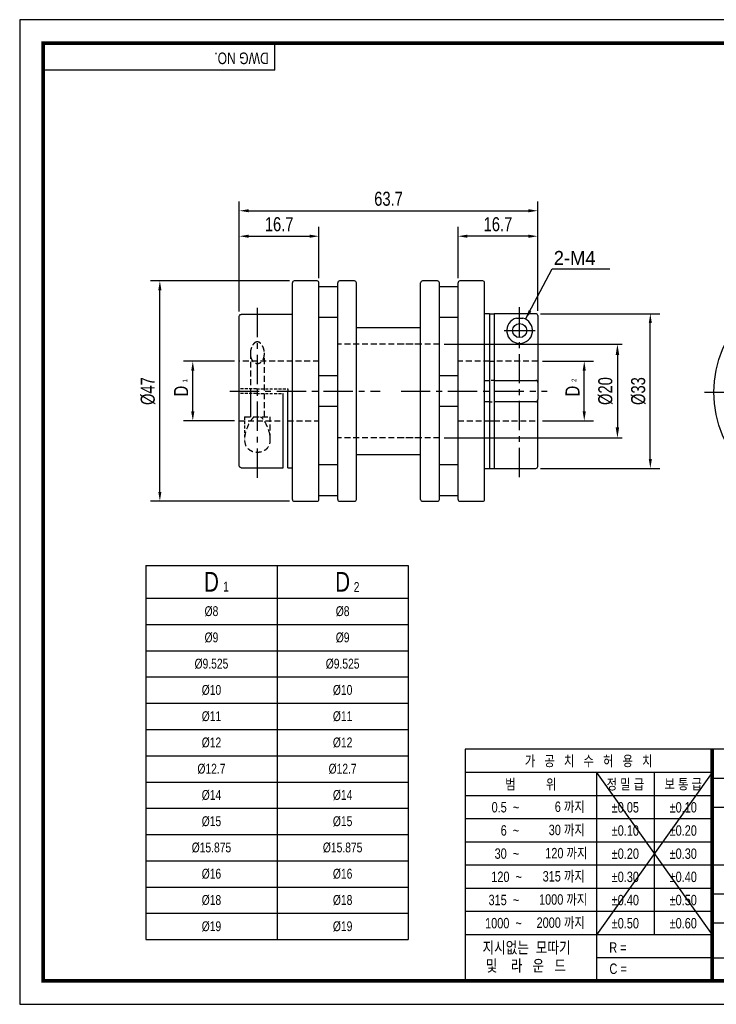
# Model space of a CAD drawing. Header units: millimetres. Extents: x 0 to 297, y 0 to 210.
# Tile 1 of 2: x 0 to 149, y 0 to 210. Entities that reach past the tile are written whole.
import ezdxf
from ezdxf.enums import TextEntityAlignment as Align

# ---------------------------------------------------------------- set-up
doc = ezdxf.new("R2010")
doc.units = ezdxf.units.MM
doc.header["$LTSCALE"] = 5
for name, pattern in [('CENTER', [2, 1.25, -0.25, 0.25, -0.25]), ('CENTER2', [1.125, 0.75, -0.125, 0.125, -0.125]), ('DASHED', [0.75, 0.5, -0.25]), ('HIDDEN', [0.375, 0.25, -0.125]), ('HIDDEN2', [0.1875, 0.125, -0.0625]), ('PHANTOM2', [1.25, 0.625, -0.125, 0.125, -0.125, 0.125, -0.125])]:
    doc.linetypes.add(name, pattern=pattern)
doc.layers.get('0').update_dxf_attribs({"linetype": 'CONTINUOUS'})
doc.layers.get('Defpoints').update_dxf_attribs({"linetype": 'CONTINUOUS'})
for name, color, linetype in [('BM', 2, 'CONTINUOUS'), ('C', 1, 'CENTER2'), ('CT', 1, 'CENTER'), ('D', 7, 'CONTINUOUS'), ('DIM', 7, 'CONTINUOUS'), ('H', 3, 'HIDDEN'), ('HD', 4, 'DASHED'), ('P', 4, 'PHANTOM2')]:
    doc.layers.add(name, color=color, linetype=linetype)
doc.styles.get("Standard").update_dxf_attribs({"font": 'Gulim.ttf', "width": 0.8, "height": 3})
doc.dimstyles.new('LIM', dxfattribs={"dimtxt": 2, "dimasz": 2, "dimexe": 2, "dimexo": 1, "dimgap": 1, "dimtad": 1, "dimdec": 3, "dimzin": 9, "dimdsep": 46, "dimtxsty": 'Standard', "dimcen": 3, "dimclrd": 1, "dimclre": 1, "dimadec": 0, "dimazin": 0, "dimtfac": 1, "dimtdec": 3, "dimtmove": 0, "dimatfit": 3, "dimfxl": 0, "dimtolj": 1, "dimtzin": 0, "dimarcsym": 0})
doc.dimstyles.get("Standard").update_dxf_attribs({"dimtxt": 0.18, "dimasz": 0.18, "dimexe": 0.18, "dimexo": 0.0625, "dimgap": 0.09, "dimtad": 0, "dimtih": 1, "dimtoh": 1, "dimdec": 4, "dimzin": 0, "dimdsep": 46, "dimtxsty": 'Standard', "dimcen": 0.09, "dimadec": 0, "dimazin": 0, "dimtfac": 1, "dimtdec": 4, "dimtofl": 0, "dimtmove": 0, "dimatfit": 3, "dimfxl": 0, "dimtolj": 1, "dimtzin": 0, "dimarcsym": 0})

# ---------------------------------------------------------------- blocks, each defined once
blk = doc.blocks.new('*D34')
at = {"layer": 'Defpoints', "color": 0}
for p in [(63.88, 163.82), (63.88, 153.89), (46.88, 146.79)]:
    blk.add_point(p, dxfattribs=at)
at = {"layer": 'DIM', "color": 1, "lineweight": -2}
for p, q in [((46.88, 147.79), (46.88, 165.82)), ((48.88, 163.82), (61.88, 163.82)), ((63.88, 154.89), (63.88, 165.82))]:
    blk.add_line(p, q, dxfattribs=at)
at = {"layer": 'DIM', "color": 1}
for points in [[(48.88, 164.15), (48.88, 163.48), (46.88, 163.82)], [(61.88, 164.15), (61.88, 163.48), (63.88, 163.82)]]:
    blk.add_solid(points, dxfattribs=at)
at = {"layer": 'DIM', "color": 0, "insert": (55.38, 166.36), "char_height": 3, "attachment_point": 5}
blk.add_mtext('\\A1;16.7', dxfattribs=at)
blk = doc.blocks.new('*D35')
at = {"layer": 'Defpoints', "color": 0}
for p in [(110.58, 169.25), (46.88, 146.79), (110.58, 146.89)]:
    blk.add_point(p, dxfattribs=at)
at = {"layer": 'DIM', "color": 1, "lineweight": -2}
for p, q in [((46.88, 147.79), (46.88, 171.25)), ((110.58, 147.89), (110.58, 171.25)), ((48.88, 169.25), (108.58, 169.25))]:
    blk.add_line(p, q, dxfattribs=at)
at = {"layer": 'DIM', "color": 1}
for points in [[(48.88, 169.58), (48.88, 168.92), (46.88, 169.25)], [(108.58, 169.58), (108.58, 168.92), (110.58, 169.25)]]:
    blk.add_solid(points, dxfattribs=at)
at = {"layer": 'DIM', "color": 0, "insert": (78.73, 171.79), "char_height": 3, "attachment_point": 5}
blk.add_mtext('\\A1;63.7', dxfattribs=at)
blk = doc.blocks.new('*D36')
at = {"layer": 'Defpoints', "color": 0}
for p in [(36.95, 137.14), (46.88, 137.14), (46.88, 124.44)]:
    blk.add_point(p, dxfattribs=at)
at = {"layer": 'DIM', "color": 1, "lineweight": -2}
for p, q in [((45.88, 137.14), (34.95, 137.14)), ((36.95, 126.44), (36.95, 135.14)), ((45.88, 124.44), (34.95, 124.44))]:
    blk.add_line(p, q, dxfattribs=at)
at = {"layer": 'DIM', "color": 1}
for points in [[(36.61, 135.14), (37.28, 135.14), (36.95, 137.14)], [(36.61, 126.44), (37.28, 126.44), (36.95, 124.44)]]:
    blk.add_solid(points, dxfattribs=at)
at = {"layer": 'DIM', "color": 0, "insert": (34.44, 130.79), "char_height": 3, "attachment_point": 5, "rotation": 90}
blk.add_mtext('\\A1;D', dxfattribs=at)
blk = doc.blocks.new('*D37')
at = {"layer": 'Defpoints', "color": 0}
for p in [(29.92, 154.29), (58.61, 154.29), (58.61, 107.29)]:
    blk.add_point(p, dxfattribs=at)
at = {"layer": 'DIM', "color": 1, "lineweight": -2}
for p, q in [((57.61, 154.29), (27.92, 154.29)), ((29.92, 109.29), (29.92, 152.29)), ((57.61, 107.29), (27.92, 107.29))]:
    blk.add_line(p, q, dxfattribs=at)
at = {"layer": 'DIM', "color": 1}
for points in [[(29.59, 152.29), (30.25, 152.29), (29.92, 154.29)], [(29.59, 109.29), (30.25, 109.29), (29.92, 107.29)]]:
    blk.add_solid(points, dxfattribs=at)
at = {"layer": 'DIM', "color": 0, "insert": (27.38, 130.79), "char_height": 3, "attachment_point": 5, "rotation": 90}
blk.add_mtext('\\A1;%%c47', dxfattribs=at)
blk = doc.blocks.new('*D38')
at = {"layer": 'Defpoints', "color": 0}
for p in [(93.58, 163.82), (93.58, 153.89), (110.58, 146.89)]:
    blk.add_point(p, dxfattribs=at)
at = {"layer": 'DIM', "color": 1, "lineweight": -2}
for p, q in [((93.58, 154.89), (93.58, 165.82)), ((108.58, 163.82), (95.58, 163.82)), ((110.58, 147.89), (110.58, 165.82))]:
    blk.add_line(p, q, dxfattribs=at)
at = {"layer": 'DIM', "color": 1}
for points in [[(95.58, 164.15), (95.58, 163.48), (93.58, 163.82)], [(108.58, 164.15), (108.58, 163.48), (110.58, 163.82)]]:
    blk.add_solid(points, dxfattribs=at)
at = {"layer": 'DIM', "color": 0, "insert": (102.08, 166.36), "char_height": 3, "attachment_point": 5}
blk.add_mtext('\\A1;16.7', dxfattribs=at)
blk = doc.blocks.new('*D39')
at = {"layer": 'Defpoints', "color": 0}
for p in [(110.58, 137.14), (120.5, 137.14), (110.58, 124.44)]:
    blk.add_point(p, dxfattribs=at)
at = {"layer": 'DIM', "color": 1, "lineweight": -2}
for p, q in [((111.58, 137.14), (122.5, 137.14)), ((120.5, 126.44), (120.5, 135.14)), ((111.58, 124.44), (122.5, 124.44))]:
    blk.add_line(p, q, dxfattribs=at)
at = {"layer": 'DIM', "color": 1}
for points in [[(120.16, 135.14), (120.83, 135.14), (120.5, 137.14)], [(120.16, 126.44), (120.83, 126.44), (120.5, 124.44)]]:
    blk.add_solid(points, dxfattribs=at)
at = {"layer": 'DIM', "color": 0, "insert": (117.99, 130.79), "char_height": 3, "attachment_point": 5, "rotation": 90}
blk.add_mtext('\\A1;D', dxfattribs=at)
blk = doc.blocks.new('*D40')
at = {"layer": 'Defpoints', "color": 0}
for p in [(110.18, 147.29), (134.6, 147.29), (110.18, 114.29)]:
    blk.add_point(p, dxfattribs=at)
at = {"layer": 'DIM', "color": 1, "lineweight": -2}
for p, q in [((111.18, 147.29), (136.6, 147.29)), ((134.6, 116.29), (134.6, 145.29)), ((111.18, 114.29), (136.6, 114.29))]:
    blk.add_line(p, q, dxfattribs=at)
at = {"layer": 'DIM', "color": 1}
for points in [[(134.27, 145.29), (134.93, 145.29), (134.6, 147.29)], [(134.27, 116.29), (134.93, 116.29), (134.6, 114.29)]]:
    blk.add_solid(points, dxfattribs=at)
at = {"layer": 'DIM', "color": 0, "insert": (132.06, 130.79), "char_height": 3, "attachment_point": 5, "rotation": 90}
blk.add_mtext('\\A1;%%c33', dxfattribs=at)
blk = doc.blocks.new('*D41')
at = {"layer": 'D', "color": 1, "lineweight": -2}
for p, q in [((90.58, 140.79), (128.58, 140.79)), ((127.58, 138.49), (127.58, 123.09)), ((90.58, 120.79), (128.58, 120.79))]:
    blk.add_line(p, q, dxfattribs=at)
at = {"layer": 'D', "color": 1}
for points in [[(127.2, 138.49), (127.96, 138.49), (127.58, 140.79)], [(127.2, 123.09), (127.96, 123.09), (127.58, 120.79)]]:
    blk.add_solid(points, dxfattribs=at)
at = {"layer": 'Defpoints', "color": 0}
for p in [(89.58, 140.79), (89.58, 120.79), (127.58, 120.79)]:
    blk.add_point(p, dxfattribs=at)
at = {"layer": 'D', "color": 0, "insert": (125.04, 130.79), "char_height": 3, "attachment_point": 5, "rotation": 90}
blk.add_mtext('\\A1;%%C20', dxfattribs=at)

msp = doc.modelspace()

# ---------------------------------------------------------------- linework, layer by layer
for p, q in [((54.43705, 199.23234), (54.43705, 205)), ((54.43705, 199.23234), (5, 199.23234)), ((26.9309, 93.61227), (82.9309, 93.61227)), ((26.9309, 93.61227), (26.9309, 13.81227)), ((82.9309, 93.61227), (82.9309, 13.81227)), ((95.07575, 54.43705), (95.07575, 5)), ((147.8086, 54.43705), (95.07575, 54.43705)), ((292, 54.43705), (147.8086, 54.43705)), ((147.8086, 54.43705), (147.8086, 5)), ((147.8086, 49.42948), (95.07575, 49.42948)), ((147.8086, 49.42948), (123.09008, 14.82355)), ((123.09008, 49.42948), (147.8086, 14.82355)), ((123.09008, 49.42948), (123.09008, 5)), ((135.44934, 49.42948), (135.44934, 14.82355)), ((147.8086, 48.25742), (292, 48.25742)), ((147.8086, 44.48577), (95.07575, 44.48577)), ((147.8086, 42.07779), (292, 42.07779)), ((147.8086, 39.54207), (95.07575, 39.54207)), ((147.8086, 34.59837), (95.07575, 34.59837)), ((147.8086, 29.65466), (95.07575, 29.65466)), ((147.8086, 29.71852), (292, 29.71852)), ((147.8086, 24.71096), (95.07575, 24.71096)), ((147.8086, 23.53889), (221.96418, 23.53889)), ((147.8086, 19.76725), (95.07575, 19.76725)), ((147.8086, 17.35926), (292, 17.35926)), ((147.8086, 14.82355), (95.07575, 14.82355)), ((26.9309, 13.81227), (82.9309, 13.81227)), ((147.8086, 9.87984), (123.09008, 9.87984)), ((147.8086, 9.87984), (221.96418, 9.87984))]:
    msp.add_line(p, q)
at = {"color": 4}
for p, q in [((54.9309, 93.61227), (54.9309, 13.81227)), ((26.9309, 86.61227), (82.9309, 86.61227))]:
    msp.add_line(p, q, dxfattribs=at)
at = {"color": 1}
for p, q in [((26.9309, 81.01227), (82.9309, 81.01227)), ((26.9309, 75.41227), (82.9309, 75.41227)), ((26.9309, 69.81227), (82.9309, 69.81227)), ((26.9309, 64.21227), (82.9309, 64.21227)), ((26.9309, 58.61227), (82.9309, 58.61227)), ((26.9309, 53.01227), (82.9309, 53.01227)), ((26.9309, 47.41227), (82.9309, 47.41227)), ((26.9309, 41.81227), (82.9309, 41.81227)), ((26.9309, 36.21227), (82.9309, 36.21227)), ((26.9309, 30.61227), (82.9309, 30.61227)), ((26.9309, 25.01227), (82.9309, 25.01227)), ((26.9309, 19.41227), (82.9309, 19.41227))]:
    msp.add_line(p, q, dxfattribs=at)
msp.add_lwpolyline([(297, 210), (0, 210), (0, 0), (297, 0)], close=True)
msp.add_lwpolyline([(292, 205, 0.8, 0.8, 0), (5, 205, 0.8, 0.8, 0), (5, 5, 0.8, 0.8, 0), (292, 5, 0.8, 0.8, 0)], format="xyseb", close=True)
at = {"const_width": 0.82395}
msp.add_lwpolyline([(147.8086, 5), (147.8086, 54.43705)], dxfattribs=at)
at = {"layer": 'BM', "linetype": 'Continuous'}
for p, q in [((58.20853, 107.69318), (58.20853, 153.89318)), ((63.4752, 154.29318), (58.60853, 154.29318)), ((63.8752, 107.69318), (63.8752, 153.89318)), ((67.8752, 107.69318), (67.8752, 153.89318)), ((71.4752, 154.29318), (68.2752, 154.29318)), ((71.8752, 107.69318), (71.8752, 153.89318)), ((85.5752, 107.69318), (85.5752, 153.89318)), ((89.1752, 154.29318), (85.9752, 154.29318)), ((89.5752, 107.69318), (89.5752, 153.89318)), ((93.5752, 107.69318), (93.5752, 153.89318)), ((98.84187, 154.29318), (93.9752, 154.29318)), ((99.24187, 107.69318), (99.24187, 153.89318)), ((67.8752, 153.04318), (63.8752, 153.04318)), ((93.5752, 153.04318), (89.5752, 153.04318)), ((58.20853, 147.13529), (47.2752, 147.13529)), ((100.24187, 147.29318), (99.24187, 147.29318)), ((100.24187, 147.29318), (100.24187, 133.07037)), ((100.24187, 147.29318), (101.24187, 147.29318)), ((110.1752, 147.29318), (101.24187, 147.29318)), ((101.24187, 147.29318), (101.24187, 133.07037)), ((46.8752, 114.79423), (46.8752, 146.79213)), ((63.8752, 146.54318), (67.8752, 146.54318)), ((89.5752, 146.54318), (93.5752, 146.54318)), ((106.02756, 146.34953), (107.39284, 146.34953)), ((110.5752, 146.89299), (110.5752, 132.5942)), ((85.5752, 144.29318), (71.8752, 144.29318)), ((85.5752, 144.29318), (81.389, 144.29318)), ((100.24187, 137.14318), (101.24187, 137.14318)), ((67.8752, 134.04318), (63.8752, 134.04318)), ((93.5752, 134.04318), (89.5752, 134.04318)), ((99.24187, 133.07037), (100.24187, 133.07037)), ((100.24187, 133.07037), (100.24187, 128.51599)), ((101.24187, 133.07037), (110.1752, 133.07037)), ((101.24187, 133.07037), (101.24187, 128.51599)), ((110.5752, 132.5942), (110.5752, 128.99216)), ((56.20853, 114.45107), (56.20853, 130.29318)), ((57.20853, 114.45107), (57.20853, 130.79318)), ((100.24187, 128.51599), (99.24187, 128.51599)), ((100.24187, 128.51599), (100.24187, 114.29318)), ((110.1752, 128.51599), (101.24187, 128.51599)), ((101.24187, 128.51599), (101.24187, 114.29318)), ((110.5752, 114.69318), (110.5752, 128.99216)), ((63.8752, 127.54318), (67.8752, 127.54318)), ((89.5752, 127.54318), (93.5752, 127.54318)), ((100.24187, 124.44318), (101.24187, 124.44318)), ((71.8752, 117.29318), (85.5752, 117.29318)), ((81.389, 117.29318), (85.5752, 117.29318)), ((47.2752, 114.45107), (56.20853, 114.45107)), ((57.20853, 114.45107), (58.20853, 114.45107)), ((67.8752, 115.04318), (63.8752, 115.04318)), ((93.5752, 115.04318), (89.5752, 115.04318)), ((99.24187, 114.29318), (100.24187, 114.29318)), ((100.24187, 114.29318), (101.24187, 114.29318)), ((101.24187, 114.29318), (110.1752, 114.29318)), ((58.60853, 107.29318), (63.4752, 107.29318)), ((63.8752, 108.54318), (67.8752, 108.54318)), ((68.2752, 107.29318), (71.4752, 107.29318)), ((85.9752, 107.29318), (89.1752, 107.29318)), ((89.5752, 108.54318), (93.5752, 108.54318)), ((93.9752, 107.29318), (98.84187, 107.29318))]:
    msp.add_line(p, q, dxfattribs=at)
at = {"layer": 'BM', "linetype": 'HIDDEN2'}
for p, q in [((101.24187, 133.07037), (100.24187, 133.07037)), ((50.55634, 131.29318), (46.8752, 131.29318)), ((50.55634, 130.29318), (46.8752, 130.29318)), ((50.55634, 131.29318), (57.20853, 131.29318)), ((50.55634, 130.29318), (56.20853, 130.29318)), ((57.20853, 131.29318), (57.20853, 130.79318)), ((100.24187, 128.51599), (101.24187, 128.51599))]:
    msp.add_line(p, q, dxfattribs=at)
at = {"layer": 'BM', "linetype": 'Continuous'}
for centre, radius in [((171.65342, 130.5291), 23.5), ((106.7102, 143.6856), 1.5)]:
    msp.add_circle(centre, radius, dxfattribs=at)
for centre, radius, start, end in [((58.60853, 153.89318), 0.4, 90, 180), ((63.4752, 153.89318), 0.4, 0, 90), ((68.2752, 153.89318), 0.4, 90, 180), ((71.4752, 153.89318), 0.4, 0, 90), ((85.9752, 153.89318), 0.4, 90, 180), ((89.1752, 153.89318), 0.4, 0, 90), ((93.9752, 153.89318), 0.4, 90, 180), ((98.84187, 153.89318), 0.4, 0, 90), ((110.17511, 146.89309), 0.40009, 359.9862927, 89.9867344), ((106.7102, 143.6856), 2.75, 104.3729155, 75.6270845), ((110.1752, 114.69318), 0.4, 270, 0), ((58.60853, 107.69318), 0.4, 180, 270), ((63.4752, 107.69318), 0.4, 270, 0), ((68.2752, 107.69318), 0.4, 180, 270), ((71.4752, 107.69318), 0.4, 270, 0), ((85.9752, 107.69318), 0.4, 180, 270), ((89.1752, 107.69318), 0.4, 270, 0), ((93.9752, 107.69318), 0.4, 180, 270), ((98.84187, 107.69318), 0.4, 270, 0)]:
    msp.add_arc(centre, radius, start, end, dxfattribs=at)
for points, knots in [([(46.8752, 146.79213), (46.8752, 146.85982), (46.89809, 146.93529), (46.99377, 147.03903), (47.03657, 147.07178), (47.14442, 147.1204), (47.20867, 147.13529), (47.2752, 147.13529)], [0, 0, 0, 0, 0.5, 0.5, 0.75, 0.75, 1, 1, 1, 1]), ([(110.5752, 132.5942), (110.5752, 132.707), (110.55232, 132.81693), (110.45664, 132.95372), (110.41383, 132.99441), (110.30598, 133.0532), (110.24173, 133.07037), (110.1752, 133.07037)], [0, 0, 0, 0, 0.5, 0.5, 0.75, 0.75, 1, 1, 1, 1]), ([(110.1752, 128.51599), (110.24183, 128.51599), (110.30612, 128.53321), (110.41393, 128.59203), (110.45677, 128.63275), (110.55263, 128.77004), (110.5752, 128.87996), (110.5752, 128.99216)], [0, 0, 0, 0, 0.25, 0.25, 0.5, 0.5, 1, 1, 1, 1]), ([(47.2752, 114.45107), (47.20857, 114.45107), (47.14428, 114.466), (47.03648, 114.51465), (46.99363, 114.54742), (46.89778, 114.65152), (46.8752, 114.7269), (46.8752, 114.79423)], [0, 0, 0, 0, 0.25, 0.25, 0.5, 0.5, 1, 1, 1, 1])]:
    msp.add_open_spline(points, degree=3, knots=knots, dxfattribs=at)
at = {"layer": 'C'}
msp.add_line((147.8086, 49.42948), (147.8086, 49.39613), dxfattribs=at)
at = {"layer": 'CT'}
for p, q in [((50.74016, 112.29318), (50.74016, 149.2856)), ((106.7102, 112.4435), (106.7102, 149.43592)), ((44.8752, 130.79318), (76.94344, 130.79318)), ((81.389, 130.79318), (112.5752, 130.79318)), ((146.15342, 130.5291), (197.15342, 130.5291))]:
    msp.add_line(p, q, dxfattribs=at)
at = {"layer": 'D', "color": 1}
msp.add_line((103.4102, 143.6856), (110.0102, 143.6856), dxfattribs=at)
at = {"layer": 'H'}
msp.add_line((147.8086, 49.31275), (147.8086, 49.27106), dxfattribs=at)
at = {"layer": 'HD', "linetype": 'HIDDEN'}
for p, q in [((85.5752, 140.79318), (67.8752, 140.79318)), ((89.5752, 140.79318), (81.389, 140.79318)), ((49.2402, 138.93184), (49.2402, 125.29318)), ((52.2402, 125.29318), (52.2402, 138.93184)), ((63.8752, 137.14318), (46.8752, 137.14318)), ((100.24187, 137.14318), (93.5752, 137.14318)), ((110.5752, 137.14318), (101.24187, 137.14318)), ((49.2402, 130.29318), (49.2402, 125.29318)), ((52.2402, 125.29318), (52.2402, 130.29318)), ((46.8752, 124.44318), (56.20853, 124.44318)), ((47.9902, 125.29318), (53.4902, 125.29318)), ((53.4902, 120.50587), (53.4902, 125.29318)), ((57.20853, 124.44318), (63.8752, 124.44318)), ((93.5752, 124.44318), (100.24187, 124.44318)), ((101.24187, 124.44318), (110.5752, 124.44318)), ((85.5752, 120.79318), (67.8752, 120.79318)), ((89.5752, 120.79318), (81.389, 120.79318))]:
    msp.add_line(p, q, dxfattribs=at)
at = {"layer": 'HD', "linetype": 'HIDDEN2'}
msp.add_line((47.9902, 125.29318), (47.9902, 120.50261), dxfattribs=at)
at = {"layer": 'HD', "linetype": 'HIDDEN'}
for points, knots in [([(50.73297, 141.28637), (50.83576, 141.27669), (50.97816, 141.26104), (51.17273, 141.16876), (51.34557, 141.05298), (51.52211, 140.88569), (51.73153, 140.61605), (51.92996, 140.25724), (52.09711, 139.79992), (52.20485, 139.31256), (52.24419, 138.81772), (52.21498, 138.33599), (52.12488, 137.9211), (51.98704, 137.56825), (51.83189, 137.30052), (51.65164, 137.08177), (51.46873, 136.92048), (51.27388, 136.80061), (51.07522, 136.7192), (50.86455, 136.67542), (50.65555, 136.67046), (50.45593, 136.70274), (50.2693, 136.76492), (50.09411, 136.8569), (49.91205, 136.98923), (49.73515, 137.16878), (49.55574, 137.42188), (49.40669, 137.73149), (49.28525, 138.13694), (49.22393, 138.60514), (49.23775, 139.1279), (49.32557, 139.64641), (49.47087, 140.09625), (49.64902, 140.47063), (49.82173, 140.7365), (50.00214, 140.94474), (50.20016, 141.11707), (50.45061, 141.25749), (50.6361, 141.27747), (50.73297, 141.28637)], [0, 0, 0, 0, 0.02324113, 0.037778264, 0.052341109, 0.075254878, 0.098219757, 0.137814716, 0.177476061, 0.21964538, 0.261805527, 0.300358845, 0.338862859, 0.36636856, 0.393839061, 0.415093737, 0.436324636, 0.453933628, 0.471529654, 0.489219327, 0.506904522, 0.522969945, 0.53904139, 0.555403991, 0.571776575, 0.594620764, 0.617493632, 0.648335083, 0.679221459, 0.721916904, 0.764664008, 0.808526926, 0.852378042, 0.882297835, 0.91217978, 0.931646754, 0.951080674, 0.978104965, 1, 1, 1, 1]), ([(50.05756, 125.29318), (49.67663, 125.01708), (49.41306, 124.64642), (48.94379, 123.8941), (48.75269, 123.50761), (48.26362, 122.33978), (48.05157, 121.55428), (47.95058, 120.06445), (48.06698, 119.3382), (48.71752, 118.48074), (49.01743, 118.23277), (49.79355, 117.87803), (50.25715, 117.7801), (51.19992, 117.77699), (51.67499, 117.87527), (52.44696, 118.22289), (52.75436, 118.47203), (53.4138, 119.33375), (53.5292, 120.04725), (53.43101, 121.54814), (53.22133, 122.32681), (52.73041, 123.5022), (52.53715, 123.89305), (52.06835, 124.64499), (51.80271, 125.01785), (51.42284, 125.29318)], [0, 0, 0, 0, 0.0625, 0.0625, 0.125, 0.125, 0.25, 0.25, 0.375, 0.375, 0.4375, 0.4375, 0.5, 0.5, 0.5625, 0.5625, 0.625, 0.625, 0.75, 0.75, 0.875, 0.875, 0.9375, 0.9375, 1, 1, 1, 1])]:
    msp.add_open_spline(points, degree=3, knots=knots, dxfattribs=at)
at = {"layer": 'P'}
msp.add_line((147.8086, 49.22104), (147.8086, 49.16267), dxfattribs=at)

# ---------------------------------------------------------------- texts
at = {"color": 0}
for s, insert, char_height, width, attachment_point in [('D', (40.9309, 90.11227), 4.2, 28, 5), ('D', (68.9309, 90.11227), 4.2, 28, 5), ('1', (43.42672, 90.13716), 2.1, 6.3, 1), ('2', (71.2971, 90.0567), 2.1, 3.36, 1), ('%%c8', (40.9309, 83.81227), 2.1, 28, 5), ('%%c8', (68.9309, 83.81227), 2.1, 28, 5), ('%%c9', (40.9309, 78.21227), 2.1, 28, 5), ('%%c9', (68.9309, 78.21227), 2.1, 28, 5), ('%%c9.525', (40.9309, 72.61227), 2.1, 28, 5), ('%%c9.525', (68.9309, 72.61227), 2.1, 28, 5), ('%%c10', (40.9309, 67.01227), 2.1, 28, 5), ('%%c10', (68.9309, 67.01227), 2.1, 28, 5), ('%%c11', (40.9309, 61.41227), 2.1, 28, 5), ('%%c11', (68.9309, 61.41227), 2.1, 28, 5), ('%%c12', (40.9309, 55.81227), 2.1, 28, 5), ('%%c12', (68.9309, 55.81227), 2.1, 28, 5), ('%%c12.7', (40.9309, 50.21227), 2.1, 28, 5), ('%%c12.7', (68.9309, 50.21227), 2.1, 28, 5), ('%%c14', (40.9309, 44.61227), 2.1, 28, 5), ('%%c14', (68.9309, 44.61227), 2.1, 28, 5), ('%%c15', (40.9309, 39.01227), 2.1, 28, 5), ('%%c15', (68.9309, 39.01227), 2.1, 28, 5), ('%%c15.875', (40.9309, 33.41227), 2.1, 28, 5), ('%%c15.875', (68.9309, 33.41227), 2.1, 28, 5), ('%%c16', (40.9309, 27.81227), 2.1, 28, 5), ('%%c16', (68.9309, 27.81227), 2.1, 28, 5), ('%%c18', (40.9309, 22.21227), 2.1, 28, 5), ('%%c18', (68.9309, 22.21227), 2.1, 28, 5), ('%%c19', (40.9309, 16.61227), 2.1, 28, 5), ('%%c19', (68.9309, 16.61227), 2.1, 28, 5)]:
    msp.add_mtext(s, dxfattribs=dict(at, insert=insert, char_height=char_height, width=width, attachment_point=attachment_point))
at = {"layer": 'D', "width": 0.8}
msp.add_text('DWG NO.', height=2.471852, rotation=180, dxfattribs=at).set_placement((53.16809, 203.00065))
for s, height, p in [('가   공   치   수   허   용   치', 2.2246672, (121.44218, 51.93326)), ('범          위', 2.2246672, (109.08292, 46.95763)), ('정 밀 급', 2.224667, (129.26971, 46.95763)), ('보 통 급', 2.224667, (141.62897, 46.95763)), ('%%p0.05', 2.224667, (129.26971, 42.01392)), ('%%p0.10', 2.224667, (141.62897, 42.01392)), ('%%p0.10', 2.224667, (129.26971, 37.07022)), ('%%p0.20', 2.224667, (141.62897, 37.07022)), ('%%p0.20', 2.224667, (129.26971, 32.12651)), ('%%p0.30', 2.224667, (141.62897, 32.12651)), ('%%p0.30', 2.224667, (129.26971, 27.18281)), ('%%p0.40', 2.224667, (141.62897, 27.18281)), ('%%p0.40', 2.224667, (129.26971, 22.2391)), ('%%p0.50', 2.224667, (141.62897, 22.2391)), ('%%p0.50', 2.224667, (129.26971, 17.2954)), ('%%p0.60', 2.224667, (141.62897, 17.2954))]:
    msp.add_text(s, height=height, dxfattribs=at).set_placement(p, align=Align.MIDDLE)
at = {"layer": 'D', "linetype": 'ByBlock', "width": 0.8}
for s, height, p in [('지시없는  모따기', 2.471852, (98.78304, 10.86753)), ('및    라   운   드', 2.4718525, (99.46232, 6.99683))]:
    msp.add_text(s, height=height, dxfattribs=at).set_placement(p)
at = {"layer": 'D', "width": 0.8}
for s, p in [('R = ', (125.83895, 10.9999)), ('C = ', (125.87797, 6.47764))]:
    msp.add_text(s, height=2.224667, dxfattribs=at).set_placement(p)
at = {"layer": 'D', "char_height": 2.224667, "attachment_point": 6}
for s, insert, width in [('0.5  ~', (106.61106, 42.01392), 8.2310624), ('6 까지', (120.61823, 42.01392), 9.8035318), ('6  ~', (106.61106, 37.07022), 8.2310216), ('30 까지', (120.61823, 37.07022), 9.8034906), ('120 까지', (121.17583, 32.12651), 12.6524242), ('30  ~', (106.61106, 32.12651), 8.2310216), ('120  ~', (107.1976, 27.18281), 8.9379913), ('315 까지', (120.61823, 27.18281), 12.0977814), ('315  ~', (106.61106, 22.2391), 9.885083), ('1000 까지', (121.14261, 22.2391), 13.3822846), ('2000 까지', (120.61823, 17.2954), 12.974319), ('1000  ~', (107.17041, 17.2954), 14.528725)]:
    msp.add_mtext(s, dxfattribs=dict(at, insert=insert, width=width))
at = {"layer": 'DIM'}
msp.add_text('2-M4', height=3, dxfattribs=at).set_placement((113.98698, 157.67513))
at = {"layer": 'DIM', "char_height": 1, "attachment_point": 1, "rotation": 90}
for s, insert, width in [('1', (34.76417, 132.6178), 2), ('2', (117.80497, 132.72996), 4.8)]:
    msp.add_mtext(s, dxfattribs=dict(at, insert=insert, width=width))

# ---------------------------------------------------------------- dimensions: what is measured, and where the dimension line sits
at = {"layer": 'D'}
dim = msp.add_linear_dim(base=(127.5791, 120.79318), p1=(89.5752, 140.79318), p2=(89.5752, 120.79318), angle=90, text='%%C20', dimstyle='Standard', override={"dimtxt": 2, "dimasz": 2.3, "dimexe": 1, "dimexo": 1, "dimgap": 1, "dimtad": 1, "dimtih": 0, "dimtoh": 0, "dimzin": 8, "dimcen": 1, "dimclrd": 1, "dimclre": 1, "dimclrt": 0, "dimadec": 4, "dimazin": 2, "dimtfac": 0.5, "dimtix": 1, "dimtofl": 1, "dimtmove": 2, "dimtzin": 8}, dxfattribs=at)
dim.commit()
dim.dimension.update_dxf_attribs({"geometry": '*D41', "text_midpoint": (125.04115, 130.79318)})
at = {"layer": 'DIM'}
dim = msp.add_linear_dim(base=(110.5752, 169.25018), p1=(46.8752, 146.79213), p2=(110.5752, 146.89299), dimstyle='LIM', dxfattribs=at)
dim.commit()
dim.dimension.update_dxf_attribs({"geometry": '*D35', "text_midpoint": (78.7252, 171.79013)})
for base, p1, p2, picture, middle in [((63.8752, 163.81744), (46.8752, 146.79213), (63.8752, 153.89318), '*D34', (55.3752, 166.35938)), ((93.5752, 163.81744), (110.5752, 146.89299), (93.5752, 153.89318), '*D38', (102.0752, 166.35938))]:
    dim = msp.add_linear_dim(base=base, p1=p1, p2=p2, text='16.7', dimstyle='LIM', dxfattribs=at)
    dim.commit()
    dim.dimension.update_dxf_attribs({"geometry": picture, "text_midpoint": middle})
for base, p1, p2, text, picture, middle in [((29.92007, 154.29318), (58.60853, 107.29318), (58.60853, 154.29318), '%%c<>', '*D37', (27.37813, 130.79318)), ((134.59957, 147.29318), (110.1752, 114.29318), (110.1752, 147.29318), '%%c<>', '*D40', (132.06162, 130.79318)), ((36.94521, 137.14318), (46.8752, 124.44318), (46.8752, 137.14318), 'D', '*D36', (34.44321, 130.79318)), ((120.49533, 137.14318), (110.5752, 124.44318), (110.5752, 137.14318), 'D', '*D39', (117.99333, 130.79318))]:
    dim = msp.add_linear_dim(base=base, p1=p1, p2=p2, angle=90, text=text, dimstyle='LIM', dxfattribs=at)
    dim.commit()
    dim.dimension.update_dxf_attribs({"geometry": picture, "text_midpoint": middle})

# ---------------------------------------------------------------- leaders
msp.add_leader([(107.98911, 146.12012), (113.6285, 156.85521), (125.93353, 156.85521)], dimstyle='LIM', override={"dimgap": 1, "dimtad": 0}, dxfattribs=at)

doc.saveas('drawing.dxf')
